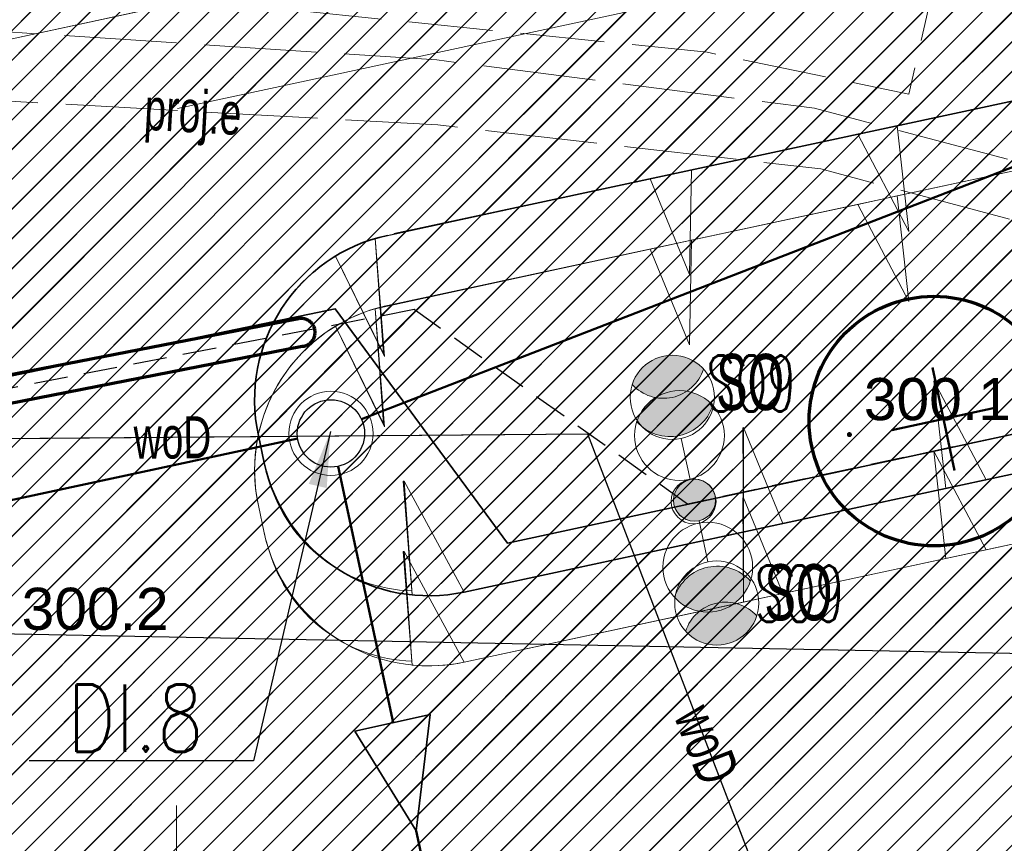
# Model space of a CAD drawing. Header units: metres. Extents: x 6567444 to 13135881, y 5574237 to 11149086.
# Tile 101 of 191: x 6567897 to 6567915, y 5574452 to 5574467. Entities that reach past the tile are written whole.
import ezdxf
from ezdxf.enums import TextEntityAlignment as Align

# ---------------------------------------------------------------- set-up
doc = ezdxf.new("R2010")
doc.units = ezdxf.units.M
for name, pattern in [('Krawędzie ukryte xs', [0.9, 0.6, -0.3]), ('Kropki i Kreski 2', [250, 150, -50, 0, -50]), ('Kropki przerywana 1', [250, 150, -100]), ('L_0_06', [2, 1.5, -0.5]), ('L_2_50', [2.5, 2, -0.5])]:
    doc.linetypes.add(name, pattern=pattern)
for name, color, linetype in [('01FORMA - PZT - Inne obiekty', 7, 'Continuous'), ('FORMA - Arch 01 - 820-G Rysunki Obrazki', 7, 'Continuous'), ('FORMA - Arch 01 - PZT 1 Strefy', 7, 'Continuous'), ('FORMA - Arch 01 - PZT-3 Zagospodarowanie', 7, 'Continuous'), ('FORMA - Arch 01 - PZT-4 Zieleń', 7, 'Continuous'), ('FORMA - Arch 01 - PZT-6 Uzbrojenie - Oświeltlenia', 7, 'Continuous'), ('OTRN_O', 7, 'Continuous'), ('SEL_atrybut_bloku1', 7, 'Continuous'), ('SEL_atrybut_bloku2', 9, 'Continuous')]:
    doc.layers.add(name, color=color, linetype=linetype)
for name, color, linetype, lineweight in [('_TT_KAN_D', 96, 'Continuous', 50), ('_TT_KAN_D_Opis_PKT_I', 7, 'Continuous', 30), ('GES_PrzewodElektroenergetyczny_Projektowany', 7, 'Continuous', 18), ('GES_PrzewodWodociagowy', 5, 'Continuous', 18), ('OT_Komunikacja', 7, 'Continuous', 18), ('OTRN', 7, 'Continuous', 13), ('PARSI', 7, 'Continuous', 20), ('SEL_sieci_kable_nN_oswietlenie', 7, 'SEL_eNN', 35), ('SEL_sieci_oswietlenie_oprawy', 152, 'Continuous', 20)]:
    doc.layers.add(name, color=color, linetype=linetype, lineweight=lineweight)
doc.styles.add('ARIAL', font='arial.ttf')
doc.styles.add('BDOT', font='arial.ttf', dxfattribs={"width": 0.9})
doc.styles.add('ROMANS', font='romans.shx', dxfattribs={"width": 0.9})
doc.styles.get("Standard").update_dxf_attribs({"font": 'arial.ttf'})
doc.styles.add('STYL_AUTOMATYCZNY_12', font='arial.ttf', dxfattribs={"width": 0.6})
doc.linetypes.add('SEL_eNN', pattern='A,5,["eNN",ARIAL,S=1,R=0,X=1.45,Y=0.25],5', length=10)
doc.linetypes.add('X 1_2', pattern='A,0,[8,PR1183 ChorzĂłw MetalowcĂłw V091.Shx,S=0.039206,R=0,X=0,Y=0],-4.94,0', length=4.94)
doc.dimstyles.new('ISO-25', dxfattribs={"dimtxt": 2.5, "dimasz": 2.5, "dimexe": 1.25, "dimexo": 0.625, "dimtad": 1, "dimtxsty": 'Standard', "dimcen": 2.5, "dimadec": 0, "dimazin": 0, "dimtfac": 1, "dimtmove": 0, "dimatfit": 3, "dimfxl": 1, "dimarcsym": 0})
pattern_1 = [(45, (0, 0), (-0.265165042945, 0.265165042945), [])]

# ---------------------------------------------------------------- blocks, each defined once
blk = doc.blocks.new('OTRN')
at = {"layer": 'OTRN', "color": 0, "const_width": 0.09}
blk.add_lwpolyline([(-0.045, 0, 1), (0.045, 0, 1)], format="xyb", close=True, dxfattribs=at)
at = {"layer": 'OTRN_O', "color": 0, "style": 'BDOT'}
blk.add_attdef('RZEDNA', (0.514, 0.515), '', height=1.5, dxfattribs=at)
blk = doc.blocks.new('mzsk')
at = {"layer": 'PARSI', "color": 0}
for p, q in [((0, -5), (0, 5)), ((5, 0), (-5, 0))]:
    blk.add_line(p, q, dxfattribs=at)
blk = doc.blocks.new('_MDCP')
at = {"layer": 'GES_PrzewodElektroenergetyczny_Projektowany', "color": 1, "linetype": 'L_2_50', "lineweight": 18, "flags": 128}
for points in [[(6567968.757, 5574418.447), (6567965.79, 5574417.788), (6567964.269, 5574419.682), (6567962.444, 5574428.423), (6567960.927, 5574438.382), (6567955.785, 5574440.828), (6567943.735, 5574448.879), (6567937.061, 5574453.287), (6567929.241, 5574458.206), (6567924.301, 5574460.739), (6567918.598, 5574463.02), (6567911.377, 5574464.921), (6567904.643, 5574465.783), (6567895.738, 5574466.364), (6567887.791, 5574468.949), (6567886.282, 5574470.192), (6567885.356, 5574472.785), (6567880.925, 5574493.141), (6567879.016, 5574496.438), (6567878.444, 5574499.11), (6567874.34, 5574499.268), (6567872.908, 5574505.876), (6567870.567, 5574509.67), (6567868.305, 5574511.329), (6567862.172, 5574511.906), (6567852.994, 5574510.772), (6567850.203, 5574522.019), (6567848.1, 5574529.505), (6567843.148, 5574549.062), (6567840.304, 5574561.676)], [(6567969.013, 5574417.508), (6567965.67, 5574416.775), (6567965.136, 5574416.988), (6567963.338, 5574419.374), (6567961.4, 5574428.408), (6567959.839, 5574437.722), (6567955.495, 5574439.686), (6567949.589, 5574443.706), (6567943.221, 5574448.01), (6567937.351, 5574451.781), (6567931.445, 5574455.553), (6567928.35, 5574457.367), (6567924.259, 5574459.573), (6567918.175, 5574462.063), (6567911.487, 5574463.842), (6567904.656, 5574464.624), (6567895.691, 5574465.123), (6567890.711, 5574466.83), (6567887.509, 5574467.826), (6567885.41, 5574469.356), (6567884.058, 5574472.665), (6567883.631, 5574475.084), (6567882.172, 5574482.199), (6567880.002, 5574492.125), (6567879.789, 5574492.837), (6567878.117, 5574495.647), (6567877.606, 5574498.034), (6567873.799, 5574498.12), (6567873.492, 5574498.529), (6567871.962, 5574505.181), (6567869.85, 5574508.829), (6567867.823, 5574510.339), (6567862.143, 5574510.874), (6567852.516, 5574509.777), (6567850.708, 5574516.687), (6567849.134, 5574522.547)]]:
    blk.add_lwpolyline(points, dxfattribs=at)
at = {"layer": 'GES_PrzewodWodociagowy', "color": 5, "linetype": 'Continuous', "lineweight": 18, "flags": 128}
for points in [[(6567907.332, 5574459.117), (6567892.522, 5574458.995)], [(6567911.585, 5574448.06), (6567907.332, 5574459.117)]]:
    blk.add_lwpolyline(points, dxfattribs=at)
at = {"layer": 'GES_PrzewodWodociagowy', "color": 5, "linetype": 'Continuous', "lineweight": 18}
blk.add_lwpolyline([(6567818.054, 5574440.375), (6567892.06, 5574455.65), (6567958.853, 5574454.349)], dxfattribs=at)
at = {"layer": 'OT_Komunikacja', "color": 7, "linetype": 'L_0_06', "lineweight": 18, "flags": 128}
blk.add_lwpolyline([(6567882.96, 5574514.19), (6567888.44, 5574477.38), (6567889.21, 5574475.79), (6567889.95, 5574474.97), (6567890.49, 5574474.7), (6567893.61, 5574473.71), (6567902.37, 5574471.63), (6567913.26, 5574468.91), (6567913.873, 5574468.734), (6567913.06, 5574465.175), (6567909.46, 5574465.92), (6567901.4, 5574466.74), (6567896.97, 5574466.97), (6567892.9, 5574468.19), (6567889.15, 5574469.24), (6567888, 5574469.69), (6567887.04, 5574470.68), (6567886.14, 5574472.85), (6567879.8, 5574500.83), (6567875.93, 5574514.86), (6567873.96, 5574525.12), (6567870.68, 5574544.68), (6567869.69, 5574556.86), (6567875.1, 5574558.32), (6567875.46, 5574553.45), (6567875.76, 5574549.86), (6567876.26, 5574547.82), (6567876.97, 5574544.24), (6567879.87, 5574529.68)], close=True, dxfattribs=at)
at = {"layer": 'OTRN', "color": 14, "xscale": 0.5, "yscale": 0.5, "zscale": 0.5}
for p, values in [((6567911.998, 5574459.107, 300.122), {'RZEDNA': '300.1'}), ((6567896.979, 5574455.37, 300.155), {'RZEDNA': '300.2'})]:
    blk.add_blockref('OTRN', p, dxfattribs=at).add_auto_attribs(values)
at = {"layer": 'PARSI', "xscale": 0.5, "yscale": 0.5, "zscale": 0.5, "rotation": 1.16962990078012e-09}
blk.add_blockref('mzsk', (6567900, 5574450), dxfattribs=at)
at = {"layer": 'GES_PrzewodElektroenergetyczny_Projektowany', "color": 1, "lineweight": 15, "width": 0.66}
blk.add_text('proj.e', height=0.75, rotation=-3.2, dxfattribs=at).set_placement((6567900.294, 5574464.867), align=Align.MIDDLE_CENTER)
at = {"layer": 'GES_PrzewodWodociagowy', "color": 5, "lineweight": 15, "width": 0.66}
for rotation, p in [(-359.5, (6567899.927, 5574459.056)), (-69, (6567909.458, 5574453.588))]:
    blk.add_text('woD', height=0.75, rotation=rotation, dxfattribs=at).set_placement(p, align=Align.MIDDLE_CENTER)
blk = doc.blocks.new('PR1183 Chorzów Metalowców V09_TT')
at = {"layer": 'FORMA - Arch 01 - PZT 1 Strefy', "linetype": 'Continuous', "lineweight": 0, "true_color": 0x577933}
h = blk.add_hatch(dxfattribs=at)
h.set_pattern_fill('ANSI31', color=77, scale=3, style=0)
h.set_pattern_definition(pattern_1)
h.paths.add_polyline_path([(6567829, 5574517.24), (6567842.398, 5574471.118), (6567844.165, 5574471.632), (6567846.931, 5574462.111), (6567846.967, 5574484.472), (6567835.736, 5574536.73), (6567846.642, 5574539.074), (6567844.864, 5574547.35), (6567918.571, 5574563.191), (6567935.605, 5574483.933), (6567930.975, 5574476.768), (6567931.227, 5574475.595), (6567933.57, 5574476.098, 0.216609), (6567938.884, 5574480.085), (6567921.55, 5574567.86), (6567849.267, 5574550.953), (6567830.11, 5574546.47)])
at = {"layer": 'FORMA - Arch 01 - PZT 1 Strefy', "linetype": 'Continuous', "lineweight": 0, "true_color": 0x69697f}
h = blk.add_hatch(dxfattribs=at)
h.set_pattern_fill('ANSI31', color=8, scale=3, style=0)
h.set_pattern_definition(pattern_1)
h.paths.add_polyline_path([(6567875.437, 5574515.718), (6567883.567, 5574477.893), (6567884.58, 5574473.187), (6567886.578, 5574463.891), (6567886.587, 5574463.893), (6567900.21, 5574466.838, -0.318533), (6567899.358, 5574467.62), (6567899.085, 5574468.891, -0.414214), (6567899.852, 5574470.079), (6567930.975, 5574476.768), (6567935.605, 5574483.933), (6567924.844, 5574534.007), (6567916.781, 5574532.275), (6567916.886, 5574531.786, -0.414214), (6567911.513, 5574523.471)])
h.paths.add_polyline_path([(6567890.289, 5574475.183), (6567882.84, 5574509.83, -0.414214), (6567884.459, 5574511.827), (6567891.303, 5574513.297, -0.414214), (6567892.488, 5574512.529), (6567900.066, 5574477.285, -0.457655), (6567898.958, 5574476.024), (6567891.477, 5574474.416, -0.372067)], flags=0)
h.paths.add_polyline_path([(6567906.631, 5574477.673, -0.414214), (6567905.44, 5574478.44), (6567897.865, 5574513.685, -0.414214), (6567898.635, 5574514.873), (6567906.457, 5574516.554, -0.414214), (6567907.645, 5574515.787), (6567915.217, 5574480.541, -0.414214), (6567914.452, 5574479.354)], flags=0)
h.paths.add_polyline_path([(6567913.019, 5574516.942, -0.414214), (6567913.789, 5574518.13), (6567914.948, 5574518.379, -0.227837), (6567920.849, 5574516.958), (6567922.941, 5574515.251, -0.170304), (6567923.975, 5574513.557), (6567929.342, 5574488.599, -0.198912), (6567929.204, 5574487.846), (6567926.784, 5574484.101, -0.198912), (6567922.376, 5574481.057), (6567921.785, 5574480.93, -0.414214), (6567920.597, 5574481.697)], flags=0)
h = blk.add_hatch(dxfattribs=at)
h.set_pattern_fill('ANSI31', color=8, scale=3, style=0)
h.set_pattern_definition(pattern_1)
h.paths.add_polyline_path([(6567868.664, 5574447.184), (6567873.254, 5574448.171), (6567873.813, 5574447.81), (6567888.539, 5574450.975, -0.233884), (6567889.399, 5574450.758, -0.164402), (6567889.726, 5574450.208), (6567892.634, 5574436.678), (6567887.555, 5574435.586), (6567887.676, 5574435.026), (6567887.676, 5574435.025, -0.414102), (6567887.215, 5574434.313), (6567887.039, 5574434.275), (6567887.371, 5574432.73), (6567888.657, 5574433.007), (6567888.619, 5574433.183, -0.414214), (6567889.08, 5574433.895), (6567893.049, 5574434.749), (6567893.322, 5574433.479), (6567898.21, 5574434.53), (6567906.331, 5574396.74), (6567909.836, 5574380.434), (6567926.815, 5574389.768), (6567940.833, 5574410.263, 0.198373), (6567942.208, 5574417.794), (6567932.917, 5574461.025), (6567905.128, 5574455.052, -0.414214), (6567901.564, 5574457.355), (6567901.459, 5574457.843, -0.414214), (6567903.762, 5574461.407), (6567939.749, 5574469.141, -0.063253), (6567941.005, 5574469.249), (6567939.792, 5574475.428, -0.052799), (6567938.687, 5574475.025), (6567900.546, 5574466.853, -0.086628), (6567900.202, 5574466.839), (6567886.587, 5574463.893), (6567887.53, 5574459.452), (6567888.307, 5574455.835), (6567882.192, 5574454.521), (6567875.153, 5574453.008), (6567867.754, 5574451.418)])
h.paths.add_polyline_path([(6567903.07, 5574442.847), (6567912.847, 5574444.948), (6567923.521, 5574395.283), (6567913.745, 5574393.181)], flags=0)
h.paths.add_polyline_path([(6567925.121, 5574405.928, -0.004779), (6567925.109, 5574405.984), (6567925.133, 5574405.989)], flags=0)
h.paths.add_polyline_path([(6567932.495, 5574408.258), (6567927.607, 5574407.207), (6567918.151, 5574451.203), (6567927.928, 5574453.304), (6567936.333, 5574414.197), (6567931.445, 5574413.146)], flags=0)
at = {"layer": 'FORMA - Arch 01 - PZT 1 Strefy', "linetype": 'Continuous', "lineweight": 0, "true_color": 0x786554}
h = blk.add_hatch(dxfattribs=at)
h.set_pattern_fill('ANSI31', color=37, scale=3, style=0)
h.set_pattern_definition(pattern_1)
h.paths.add_polyline_path([(6567901.587, 5574459.537, 0.144467), (6567901.459, 5574457.843), (6567901.564, 5574457.355, 0.027501), (6567901.651, 5574457.036, 0.323943), (6567904.198, 5574455.071), (6567904.06, 5574457.026), (6567905.128, 5574455.052), (6567910.112, 5574456.123), (6567910.109, 5574457.981), (6567910.813, 5574456.274), (6567913.717, 5574456.898), (6567913.505, 5574458.814), (6567914.434, 5574457.052), (6567918.2, 5574457.862), (6567918.267, 5574459.691), (6567918.947, 5574458.022), (6567921.583, 5574458.589), (6567921.363, 5574460.746), (6567922.507, 5574458.787), (6567925.354, 5574459.399), (6567925.143, 5574461.564), (6567926.077, 5574459.554), (6567928.186, 5574460.008), (6567928.156, 5574461.887), (6567929.676, 5574460.328), (6567930.326, 5574460.468), (6567931.067, 5574462.958), (6567932.052, 5574460.839), (6567932.917, 5574461.025), (6567933.247, 5574459.749), (6567934.9, 5574463.085), (6567939.696, 5574458.048), (6567940.647, 5574454.96), (6567943.72, 5574455.487), (6567941.43, 5574467.094, 0.149826), (6567935.507, 5574468.23), (6567927.118, 5574466.427), (6567924.105, 5574465.779), (6567924.158, 5574464.04), (6567923.418, 5574465.631), (6567920.732, 5574465.054), (6567920.944, 5574463.153), (6567920.175, 5574464.934), (6567917.375, 5574464.333), (6567917.315, 5574462.424), (6567916.604, 5574464.167), (6567912.849, 5574463.36), (6567913.058, 5574461.476), (6567912.148, 5574463.209), (6567909.184, 5574462.572), (6567909.147, 5574460.709), (6567908.445, 5574462.413), (6567903.541, 5574461.35), (6567903.687, 5574459.296), (6567902.835, 5574461.038, 0.16724)])
at = {"layer": 'FORMA - Arch 01 - PZT 1 Strefy', "linetype": 'Continuous', "lineweight": 0, "true_color": 0x577933}
h = blk.add_hatch(dxfattribs=at)
h.set_pattern_fill('ANSI31', color=77, scale=3, style=0)
h.set_pattern_definition(pattern_1)
h.paths.add_polyline_path([(6567912.849, 5574463.36), (6567912.148, 5574463.209), (6567913.058, 5574461.476)])
h = blk.add_hatch(dxfattribs=at)
h.set_pattern_fill('ANSI31', color=77, scale=3, style=0)
h.set_pattern_definition(pattern_1)
h.paths.add_polyline_path([(6567909.184, 5574462.572), (6567908.445, 5574462.413), (6567909.147, 5574460.709)])
h = blk.add_hatch(dxfattribs=at)
h.set_pattern_fill('ANSI31', color=77, scale=3, style=0)
h.set_pattern_definition(pattern_1)
h.paths.add_polyline_path([(6567903.762, 5574461.407, 0.083714), (6567902.835, 5574461.038), (6567903.71, 5574459.247), (6567903.541, 5574461.35), (6567908.445, 5574462.413)])
h = blk.add_hatch(dxfattribs=at)
h.set_pattern_fill('ANSI31', color=77, scale=3, style=0)
h.set_pattern_definition(pattern_1)
h.paths.add_polyline_path([(6567913.717, 5574456.898), (6567914.434, 5574457.052), (6567913.505, 5574458.814)])
h = blk.add_hatch(dxfattribs=at)
h.set_pattern_fill('ANSI31', color=77, scale=3, style=0)
h.set_pattern_definition(pattern_1)
h.paths.add_polyline_path([(6567874.014, 5574368.787), (6567903.73, 5574375.51), (6567926.87, 5574388.23), (6567941.769, 5574410.008), (6567945.87, 5574425.68), (6567946.274, 5574437.791), (6567944.961, 5574438.318), (6567943.09, 5574447.025), (6567939.696, 5574458.048), (6567938.856, 5574457.187), (6567945.454, 5574426.488), (6567940.566, 5574425.437), (6567942.208, 5574417.794, -0.198349), (6567940.833, 5574410.263), (6567926.815, 5574389.768), (6567903.433, 5574376.914), (6567873.643, 5574370.512)])
h = blk.add_hatch(dxfattribs=at)
h.set_pattern_fill('ANSI31', color=77, scale=3, style=0)
h.set_pattern_definition(pattern_1)
h.paths.add_polyline_path([(6567910.112, 5574456.123), (6567910.813, 5574456.274), (6567910.109, 5574457.981), (6567910.098, 5574457.978)])
h = blk.add_hatch(dxfattribs=at)
h.set_pattern_fill('ANSI31', color=77, scale=3, style=0)
h.set_pattern_definition(pattern_1)
h.paths.add_polyline_path([(6567904.06, 5574457.026), (6567904.04, 5574457.026), (6567904.203, 5574454.999, 0.077666), (6567905.128, 5574455.052)])
at = {"layer": 'FORMA - Arch 01 - PZT 1 Strefy', "linetype": 'Continuous', "lineweight": 0, "true_color": 0x606060}
h = blk.add_hatch(dxfattribs=at)
h.set_pattern_fill('ANSI31', color=251, scale=3, style=0)
h.set_pattern_definition(pattern_1)
h.paths.add_polyline_path([(6567871.897, 5574368.332), (6567874.014, 5574368.787), (6567873.643, 5574370.512), (6567903.422, 5574376.912), (6567909.835, 5574380.437), (6567906.331, 5574396.74), (6567901.444, 5574395.69), (6567900.638, 5574399.438, 0.414214), (6567899.925, 5574399.899), (6567899.749, 5574399.861), (6567903.66, 5574381.663), (6567879.003, 5574376.364), (6567879.525, 5574373.939), (6567879.51, 5574373.936), (6567873.199, 5574372.58), (6567872.678, 5574375.004), (6567872.546, 5574374.976), (6567856.579, 5574449.269), (6567867.702, 5574451.66), (6567867.644, 5574451.942), (6567854.542, 5574449.228), (6567857.367, 5574436.081), (6567857.331, 5574436.103), (6567866.955, 5574391.323), (6567867.301, 5574389.716), (6567869.023, 5574381.702), (6567871.013, 5574372.442), (6567871.082, 5574372.125), (6567871.526, 5574370.057)])
at = {"layer": 'FORMA - Arch 01 - PZT-6 Uzbrojenie - Oświeltlenia', "linetype": 'Continuous', "lineweight": 13}
for points in [[(6567909.561, 5574458.377, 0.57735), (6567908.206, 5574458.086, 0.57735)], [(6567908.879, 5574454.957, 0.57735), (6567910.233, 5574455.248, 0.57735)]]:
    blk.add_hatch(color=7, dxfattribs=at).paths.add_polyline_path(points)
at = {"layer": '01FORMA - PZT - Inne obiekty', "color": 5, "linetype": 'X 1_2', "lineweight": 25}
for p, q in [((6567907.332, 5574457.867), (6567892.522, 5574457.745)), ((6567911.585, 5574446.81), (6567907.332, 5574457.867)), ((6567943.851, 5574453.391), (6567892.06, 5574454.4))]:
    blk.add_line(p, q, dxfattribs=at)
at = {"layer": 'FORMA - Arch 01 - 820-G Rysunki Obrazki', "color": 1, "linetype": 'Krawędzie ukryte xs', "lineweight": 25}
blk.add_lwpolyline([(6567928.806, 5574460.848), (6567909.11, 5574456.619), (6567904.237, 5574460.084), (6567886.944, 5574456.724)], dxfattribs=at)
at = {"layer": 'FORMA - Arch 01 - 820-G Rysunki Obrazki', "color": 174, "linetype": 'Kropki przerywana 1', "lineweight": 70, "true_color": 0x0000a0}
blk.add_lwpolyline([(6567902.146, 5574459.913), (6567887.914, 5574457.147, 0.973185), (6567888.007, 5574456.665), (6567902.24, 5574459.43, 1.132688)], format="xyb", close=True, dxfattribs=at)
at = {"layer": 'FORMA - Arch 01 - PZT 1 Strefy', "color": 254, "linetype": 'Continuous', "lineweight": 13, "true_color": 0xd2d2ff}
for p, q in [((6567903.762, 5574461.407), (6567939.749, 5574469.141)), ((6567932.917, 5574461.025), (6567905.128, 5574455.052)), ((6567901.564, 5574457.355), (6567901.459, 5574457.843))]:
    blk.add_line(p, q, dxfattribs=at)
at = {"layer": 'FORMA - Arch 01 - PZT 1 Strefy', "color": 31, "linetype": 'Continuous', "lineweight": 0, "true_color": 0xf1cba9}
for p, q in [((6567916.604, 5574464.167), (6567912.849, 5574463.36)), ((6567912.148, 5574463.209), (6567909.184, 5574462.572)), ((6567913.058, 5574461.476), (6567912.148, 5574463.209)), ((6567912.849, 5574463.36), (6567913.058, 5574461.476)), ((6567909.184, 5574462.572), (6567909.147, 5574460.709)), ((6567908.445, 5574462.413), (6567903.541, 5574461.35)), ((6567909.147, 5574460.709), (6567908.445, 5574462.413)), ((6567903.541, 5574461.35), (6567903.687, 5574459.296)), ((6567903.687, 5574459.296), (6567902.835, 5574461.038)), ((6567913.717, 5574456.898), (6567913.505, 5574458.814)), ((6567913.505, 5574458.814), (6567914.434, 5574457.052)), ((6567910.112, 5574456.123), (6567910.109, 5574457.981)), ((6567910.109, 5574457.981), (6567910.813, 5574456.274)), ((6567901.459, 5574457.843), (6567901.564, 5574457.355)), ((6567914.434, 5574457.052), (6567918.2, 5574457.862)), ((6567904.198, 5574455.071), (6567904.06, 5574457.026)), ((6567904.06, 5574457.026), (6567905.128, 5574455.052)), ((6567910.813, 5574456.274), (6567913.717, 5574456.898)), ((6567905.128, 5574455.052), (6567910.112, 5574456.123))]:
    blk.add_line(p, q, dxfattribs=at)
at = {"layer": 'FORMA - Arch 01 - PZT 1 Strefy', "color": 71, "linetype": 'Continuous', "lineweight": 13, "true_color": 0xaff266}
for p, q in [((6567912.849, 5574463.36), (6567912.148, 5574463.209)), ((6567912.148, 5574463.209), (6567913.058, 5574461.476)), ((6567913.058, 5574461.476), (6567912.849, 5574463.36)), ((6567909.184, 5574462.572), (6567908.445, 5574462.413)), ((6567909.147, 5574460.709), (6567909.184, 5574462.572)), ((6567903.541, 5574461.35), (6567908.445, 5574462.413)), ((6567908.445, 5574462.413), (6567903.762, 5574461.407)), ((6567908.445, 5574462.413), (6567909.147, 5574460.709)), ((6567903.71, 5574459.247), (6567903.541, 5574461.35)), ((6567902.835, 5574461.038), (6567903.71, 5574459.247)), ((6567914.434, 5574457.052), (6567913.505, 5574458.814)), ((6567913.505, 5574458.814), (6567913.717, 5574456.898)), ((6567910.109, 5574457.981), (6567910.098, 5574457.978)), ((6567910.098, 5574457.978), (6567910.112, 5574456.123)), ((6567910.813, 5574456.274), (6567910.109, 5574457.981)), ((6567913.717, 5574456.898), (6567914.434, 5574457.052)), ((6567904.06, 5574457.026), (6567904.04, 5574457.026)), ((6567904.04, 5574457.026), (6567904.203, 5574454.999)), ((6567905.128, 5574455.052), (6567904.06, 5574457.026)), ((6567910.112, 5574456.123), (6567910.813, 5574456.274))]:
    blk.add_line(p, q, dxfattribs=at)
at = {"layer": 'FORMA - Arch 01 - PZT 1 Strefy', "color": 254, "linetype": 'Continuous', "lineweight": 13, "true_color": 0xd2d2ff}
for centre, start, end in [((6567904.392, 5574458.474), 102.1296, 192.1296), ((6567904.497, 5574457.985), 192.1296, 282.1296)]:
    blk.add_arc(centre, 3, start, end, dxfattribs=at)
at = {"layer": 'FORMA - Arch 01 - PZT 1 Strefy', "color": 71, "linetype": 'Continuous', "lineweight": 13, "true_color": 0xaff266}
for centre, start, end in [((6567904.392, 5574458.474), 102.1296, 121.2707), ((6567904.497, 5574457.985), 264.3654, 282.1296)]:
    blk.add_arc(centre, 3, start, end, dxfattribs=at)
at = {"layer": 'FORMA - Arch 01 - PZT 1 Strefy', "color": 31, "linetype": 'Continuous', "lineweight": 0, "true_color": 0xf1cba9}
for centre, radius, start, end in [((6567904.392, 5574458.474), 3, 121.2707, 159.2478), ((6567904.392, 5574458.474), 3, 159.2478, 192.1296), ((6567904.497, 5574457.985), 3, 192.1296, 198.4308), ((6567904.282, 5574457.813), 2.743, 196.4421, 268.2396)]:
    blk.add_arc(centre, radius, start, end, dxfattribs=at)
at = {"layer": 'FORMA - Arch 01 - PZT-3 Zagospodarowanie', "color": 7, "linetype": 'Kropki i Kreski 2', "lineweight": 18}
blk.add_line((6567900.014, 5574463.67), (6567940.392, 5574472.348), dxfattribs=at)
at = {"layer": 'FORMA - Arch 01 - PZT-3 Zagospodarowanie', "color": 7, "linetype": 'Continuous', "lineweight": 35}
for p, q in [((6567903.877, 5574461.432), (6567934.633, 5574468.042)), ((6567932.917, 5574461.025), (6567905.128, 5574455.052)), ((6567901.459, 5574457.843), (6567901.564, 5574457.355))]:
    blk.add_line(p, q, dxfattribs=at)
at = {"layer": 'FORMA - Arch 01 - PZT-3 Zagospodarowanie', "color": 7, "linetype": 'Continuous', "lineweight": 18}
for p, q in [((6567912.148, 5574463.209), (6567913.058, 5574461.476)), ((6567912.849, 5574463.36), (6567913.058, 5574461.476)), ((6567909.147, 5574460.709), (6567909.184, 5574462.572)), ((6567908.445, 5574462.413), (6567909.147, 5574460.709)), ((6567903.541, 5574461.35), (6567903.687, 5574459.296)), ((6567902.835, 5574461.038), (6567903.687, 5574459.296)), ((6567914.434, 5574457.052), (6567913.505, 5574458.814)), ((6567913.505, 5574458.814), (6567913.717, 5574456.898)), ((6567910.813, 5574456.274), (6567910.109, 5574457.981)), ((6567910.109, 5574457.981), (6567910.112, 5574456.123)), ((6567918.2, 5574457.862), (6567914.434, 5574457.052)), ((6567904.203, 5574454.999), (6567904.06, 5574457.026)), ((6567904.06, 5574457.026), (6567905.094, 5574455.114)), ((6567913.717, 5574456.898), (6567910.813, 5574456.274)), ((6567908.157, 5574455.703), (6567905.128, 5574455.052))]:
    blk.add_line(p, q, dxfattribs=at)
at = {"layer": 'FORMA - Arch 01 - PZT-3 Zagospodarowanie', "color": 7, "linetype": 'Continuous', "lineweight": 35}
for centre, start, end in [((6567904.392, 5574458.474), 102.1296, 192.1296), ((6567904.497, 5574457.985), 192.1296, 282.1296)]:
    blk.add_arc(centre, 3, start, end, dxfattribs=at)
at = {"layer": 'FORMA - Arch 01 - PZT-4 Zieleń', "color": 7, "linetype": 'Continuous', "lineweight": 50}
for p, q in [((6567913.872, 5574457.217), (6567913.478, 5574459.052)), ((6567912.757, 5574457.937), (6567914.593, 5574458.331))]:
    blk.add_line(p, q, dxfattribs=at)
at = {"layer": 'FORMA - Arch 01 - PZT-4 Zieleń', "color": 7, "linetype": 'Continuous', "lineweight": 70}
blk.add_circle((6567913.504, 5574458.098), 2.224, dxfattribs=at)
at = {"layer": 'FORMA - Arch 01 - PZT-6 Uzbrojenie - Oświeltlenia', "color": 7, "linetype": 'Continuous', "lineweight": 13}
for centre, radius in [((6567908.968, 5574457.84), 0.8), ((6567909.22, 5574456.667), 0.4), ((6567909.22, 5574456.667), 0.4), ((6567909.472, 5574455.494), 0.8)]:
    blk.add_circle(centre, radius, dxfattribs=at)
for centre, start, end in [((6567908.8, 5574458.622), 222.1296, 342.1296), ((6567909.64, 5574454.711), 42.1296, 162.1296)]:
    blk.add_arc(centre, 0.8, start, end, dxfattribs=at)
at = {"layer": 'FORMA - Arch 01 - 820-G Rysunki Obrazki', "color": 7, "linetype": 'Continuous', "lineweight": 13, "char_height": 1, "attachment_point": 7, "rotation": 0, "style": 'STYL_AUTOMATYCZNY_12'}
for insert in [(6567909.623, 5574458.28), (6567910.484, 5574454.533)]:
    blk.add_mtext('\\A1;{\\pql;\\fArial|b0|i0|c238|p0;\\W0.600000;SO}', dxfattribs=dict(at, insert=insert))
blk = doc.blocks.new('GE.I.6640.1.468.2024_MDCP_dodatkowe pomiary_12.03.2026')
at = {"layer": 'GES_PrzewodElektroenergetyczny_Projektowany', "color": 1, "linetype": 'L_2_50', "lineweight": 18, "flags": 128}
for points in [[(6567968.757, 5574418.447), (6567965.79, 5574417.788), (6567964.269, 5574419.682), (6567962.444, 5574428.423), (6567960.927, 5574438.382), (6567955.785, 5574440.828), (6567943.735, 5574448.879), (6567937.061, 5574453.287), (6567929.241, 5574458.206), (6567924.301, 5574460.739), (6567918.598, 5574463.02), (6567911.377, 5574464.921), (6567904.643, 5574465.783), (6567895.738, 5574466.364), (6567887.791, 5574468.949), (6567886.282, 5574470.192), (6567885.356, 5574472.785), (6567880.925, 5574493.141), (6567879.016, 5574496.438), (6567878.444, 5574499.11), (6567874.34, 5574499.268), (6567872.908, 5574505.876), (6567870.567, 5574509.67), (6567868.305, 5574511.329), (6567862.172, 5574511.906), (6567852.994, 5574510.772), (6567850.203, 5574522.019), (6567848.1, 5574529.505), (6567843.148, 5574549.062), (6567840.304, 5574561.676)], [(6567969.013, 5574417.508), (6567965.67, 5574416.775), (6567965.136, 5574416.988), (6567963.338, 5574419.374), (6567961.4, 5574428.408), (6567959.839, 5574437.722), (6567955.495, 5574439.686), (6567949.589, 5574443.706), (6567943.221, 5574448.01), (6567937.351, 5574451.781), (6567931.445, 5574455.553), (6567928.35, 5574457.367), (6567924.259, 5574459.573), (6567918.175, 5574462.063), (6567911.487, 5574463.842), (6567904.656, 5574464.624), (6567895.691, 5574465.123), (6567890.711, 5574466.83), (6567887.509, 5574467.826), (6567885.41, 5574469.356), (6567884.058, 5574472.665), (6567883.631, 5574475.084), (6567882.172, 5574482.199), (6567880.002, 5574492.125), (6567879.789, 5574492.837), (6567878.117, 5574495.647), (6567877.606, 5574498.034), (6567873.799, 5574498.12), (6567873.492, 5574498.529), (6567871.962, 5574505.181), (6567869.85, 5574508.829), (6567867.823, 5574510.339), (6567862.143, 5574510.874), (6567852.516, 5574509.777), (6567850.708, 5574516.687), (6567849.134, 5574522.547)]]:
    blk.add_lwpolyline(points, dxfattribs=at)
at = {"layer": 'GES_PrzewodWodociagowy', "color": 5, "linetype": 'Continuous', "lineweight": 18, "flags": 128}
for points in [[(6567907.332, 5574459.117), (6567892.522, 5574458.995)], [(6567911.585, 5574448.06), (6567907.332, 5574459.117)]]:
    blk.add_lwpolyline(points, dxfattribs=at)
at = {"layer": 'GES_PrzewodWodociagowy', "color": 5, "linetype": 'Continuous', "lineweight": 18}
blk.add_lwpolyline([(6567818.054, 5574440.375), (6567892.06, 5574455.65), (6567958.853, 5574454.349)], dxfattribs=at)
at = {"layer": 'OT_Komunikacja', "color": 7, "linetype": 'L_0_06', "lineweight": 18, "flags": 128}
blk.add_lwpolyline([(6567882.96, 5574514.19), (6567888.44, 5574477.38), (6567889.21, 5574475.79), (6567889.95, 5574474.97), (6567890.49, 5574474.7), (6567893.61, 5574473.71), (6567902.37, 5574471.63), (6567913.26, 5574468.91), (6567913.873, 5574468.734), (6567913.06, 5574465.175), (6567909.46, 5574465.92), (6567901.4, 5574466.74), (6567896.97, 5574466.97), (6567892.9, 5574468.19), (6567889.15, 5574469.24), (6567888, 5574469.69), (6567887.04, 5574470.68), (6567886.14, 5574472.85), (6567879.8, 5574500.83), (6567875.93, 5574514.86), (6567873.96, 5574525.12), (6567870.68, 5574544.68), (6567869.69, 5574556.86), (6567875.1, 5574558.32), (6567875.46, 5574553.45), (6567875.76, 5574549.86), (6567876.26, 5574547.82), (6567876.97, 5574544.24), (6567879.87, 5574529.68)], close=True, dxfattribs=at)
at = {"layer": 'OTRN', "color": 14, "xscale": 0.5, "yscale": 0.5, "zscale": 0.5}
for p, values in [((6567911.998, 5574459.107, 300.122), {'RZEDNA': '300.1'}), ((6567896.979, 5574455.37, 300.155), {'RZEDNA': '300.2'})]:
    blk.add_blockref('OTRN', p, dxfattribs=at).add_auto_attribs(values)
at = {"layer": 'PARSI', "xscale": 0.5, "yscale": 0.5, "zscale": 0.5, "rotation": 1.16962990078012e-09}
blk.add_blockref('mzsk', (6567900, 5574450), dxfattribs=at)
at = {"layer": 'GES_PrzewodElektroenergetyczny_Projektowany', "color": 1, "lineweight": 15, "width": 0.66}
blk.add_text('proj.e', height=0.75, rotation=-3.2, dxfattribs=at).set_placement((6567900.294, 5574464.867), align=Align.MIDDLE_CENTER)
at = {"layer": 'GES_PrzewodWodociagowy', "color": 5, "lineweight": 15, "width": 0.66}
for rotation, p in [(-359.5, (6567899.927, 5574459.056)), (-69, (6567909.458, 5574453.588))]:
    blk.add_text('woD', height=0.75, rotation=rotation, dxfattribs=at).set_placement(p, align=Align.MIDDLE_CENTER)
blk = doc.blocks.new('oprawa zewnetrzna stojaca')
for points in [[(2.625, 0, 0.267949), (2.25, 0.65, 0.57735), (2.25, -0.65, 0.267949)], [(0.375, 0, 1), (-0.375, 0, 1)]]:
    blk.add_hatch(color=256).paths.add_polyline_path(points)
blk.add_line((1.125, 0), (0.375, 0))
for centre, radius in [((1.875, 0), 0.75), ((0, 0), 0.375)]:
    blk.add_circle(centre, radius)
blk.add_arc((2.625, 0), 0.75, 120, 240)
at = {"layer": 'SEL_atrybut_bloku1', "style": 'ROMANS', "width": 0.6, "flags": 8}
blk.add_attdef('TYP', text='', height=1, dxfattribs=at).set_placement((1.873, 0.9), align=Align.CENTER)
at = {"layer": 'SEL_atrybut_bloku2', "style": 'ROMANS', "width": 0.6, "flags": 8}
for tag, p in [('OPIS1', (1.873, -1.638)), ('OPIS2', (1.873, -2.499))]:
    blk.add_attdef(tag, text='', height=0.75, dxfattribs=at).set_placement(p, align=Align.CENTER)
blk = doc.blocks.new('PT-IE-001 PZT - instal. elektr XREFF')
at = {"layer": 'SEL_sieci_kable_nN_oswietlenie', "ltscale": 0.8}
blk.add_lwpolyline([(6567886.944, 5574458.058), (6567902.83, 5574461.346), (6567905.9, 5574457.175), (6567905.9, 5574457.175), (6567932.597, 5574462.925), (6567933.231, 5574462.358)], dxfattribs=at)
at = {"layer": 'SEL_sieci_oswietlenie_oprawy'}
ref = blk.add_blockref('oprawa zewnetrzna stojaca', (6567909.236, 5574457.938), dxfattribs=dict(at, rotation=102.2005331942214))
ref.add_attrib('TYP', 'SO9', dxfattribs={"layer": 'SEL_atrybut_bloku1', "height": 1, "style": 'ROMANS', "width": 0.6, "flags": 8}).set_placement((6567910.247, 5574459.519), align=Align.CENTER)
ref = blk.add_blockref('oprawa zewnetrzna stojaca', (6567909.237, 5574457.938), dxfattribs=dict(at, rotation=282.2005331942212))
ref.add_attrib('TYP', 'SO9', dxfattribs={"layer": 'SEL_atrybut_bloku1', "height": 1, "style": 'ROMANS', "width": 0.6, "flags": 8}).set_placement((6567911.108, 5574455.772), align=Align.CENTER)

msp = doc.modelspace()

# ---------------------------------------------------------------- block references
at = {"layer": 'Defpoints'}
msp.add_blockref('GE.I.6640.1.468.2024_MDCP_dodatkowe pomiary_12.03.2026', (0, 0), dxfattribs=at)

# ---------------------------------------------------------------- next in the draw order: block references
msp.add_blockref('PR1183 Chorzów Metalowców V09_TT', (0, 1.25))

# ---------------------------------------------------------------- next in the draw order: block references
msp.add_blockref('_MDCP', (0, 0))

# ---------------------------------------------------------------- next in the draw order: linework, layer by layer
at = {"layer": '_TT_KAN_D'}
msp.add_line((6567903.298, 5574459.379), (6567930.412, 5574469.875), dxfattribs=at)
for points in [[(6567870.038, 5574452.136), (6567902.16, 5574459.039)], [(6567902.879, 5574458.541), (6567903.861, 5574453.974)], [(6567904.275, 5574452.048), (6567906.78, 5574440.394)]]:
    msp.add_lwpolyline(points, dxfattribs=at)
at = {"layer": '_TT_KAN_D', "lineweight": 35}
msp.add_lwpolyline([(6567903.176, 5574453.822), (6567904.52, 5574454.12), (6567904.275, 5574452.048), (6567903.176, 5574453.822)], dxfattribs=at)
at = {"layer": '_TT_KAN_D', "lineweight": 13}
msp.add_circle((6567902.753, 5574459.128), 0.75, dxfattribs=at)
at = {"layer": '_TT_KAN_D', "lineweight": 30}
msp.add_circle((6567902.753, 5574459.128), 0.6, dxfattribs=at)

# ---------------------------------------------------------------- next in the draw order: texts
at = {"layer": '_TT_KAN_D_Opis_PKT_I', "insert": (6567900.478, 5574454.654), "char_height": 1.2, "attachment_point": 3, "style": 'ROMANS'}
msp.add_mtext('\\W0.8;DI.8', dxfattribs=at)

# ---------------------------------------------------------------- next in the draw order: leaders
at = {"layer": '_TT_KAN_D_Opis_PKT_I', "lineweight": 25, "annotation_type": 0, "has_hookline": 1, "hookline_direction": 1, "text_width": 2.377}
msp.add_leader([(6567902.745, 5574459.165), (6567901.374, 5574453.295), (6567900.374, 5574453.295)], dimstyle='ISO-25', override={"dimasz": 1, "dimgap": 0.625, "dimtad": 3}, dxfattribs=at)

# ---------------------------------------------------------------- next in the draw order: block references
msp.add_blockref('PT-IE-001 PZT - instal. elektr XREFF', (0, 0))

# ---------------------------------------------------------------- next in the draw order: hatches: boundary and pattern name
at = {"layer": 'FORMA - Arch 01 - PZT 1 Strefy', "linetype": 'Continuous', "lineweight": 0, "true_color": 0x577933}
h = msp.add_hatch(dxfattribs=at)
h.set_pattern_fill('ANSI31', color=77, scale=3, style=0)
h.set_pattern_definition(pattern_1)
h.paths.add_polyline_path([(6567829, 5574517.24), (6567842.398, 5574471.118), (6567844.165, 5574471.632), (6567846.931, 5574462.111), (6567846.967, 5574484.472), (6567835.736, 5574536.73), (6567846.642, 5574539.074), (6567844.864, 5574547.35), (6567918.571, 5574563.191), (6567935.605, 5574483.933), (6567930.975, 5574476.768), (6567931.227, 5574475.595), (6567933.57, 5574476.098, 0.216609), (6567938.884, 5574480.085), (6567921.55, 5574567.86), (6567849.267, 5574550.953), (6567830.11, 5574546.47)])
at = {"layer": 'FORMA - Arch 01 - PZT 1 Strefy', "linetype": 'Continuous', "lineweight": 0, "true_color": 0x69697f}
h = msp.add_hatch(dxfattribs=at)
h.set_pattern_fill('ANSI31', color=8, scale=3, style=0)
h.set_pattern_definition(pattern_1)
h.paths.add_polyline_path([(6567875.437, 5574515.718), (6567883.567, 5574477.893), (6567884.58, 5574473.187), (6567886.578, 5574463.891), (6567886.587, 5574463.893), (6567900.21, 5574466.838, -0.318533), (6567899.358, 5574467.62), (6567899.085, 5574468.891, -0.414214), (6567899.852, 5574470.079), (6567930.975, 5574476.768), (6567935.605, 5574483.933), (6567924.844, 5574534.007), (6567916.781, 5574532.275), (6567916.886, 5574531.786, -0.414214), (6567911.513, 5574523.471)])
h.paths.add_polyline_path([(6567890.289, 5574475.183), (6567882.84, 5574509.83, -0.414214), (6567884.459, 5574511.827), (6567891.303, 5574513.297, -0.414214), (6567892.488, 5574512.529), (6567900.066, 5574477.285, -0.457655), (6567898.958, 5574476.024), (6567891.477, 5574474.416, -0.372067)], flags=0)
h.paths.add_polyline_path([(6567906.631, 5574477.673, -0.414214), (6567905.44, 5574478.44), (6567897.865, 5574513.685, -0.414214), (6567898.635, 5574514.873), (6567906.457, 5574516.554, -0.414214), (6567907.645, 5574515.787), (6567915.217, 5574480.541, -0.414214), (6567914.452, 5574479.354)], flags=0)
h.paths.add_polyline_path([(6567913.019, 5574516.942, -0.414214), (6567913.789, 5574518.13), (6567914.948, 5574518.379, -0.227837), (6567920.849, 5574516.958), (6567922.941, 5574515.251, -0.170304), (6567923.975, 5574513.557), (6567929.342, 5574488.599, -0.198912), (6567929.204, 5574487.846), (6567926.784, 5574484.101, -0.198912), (6567922.376, 5574481.057), (6567921.785, 5574480.93, -0.414214), (6567920.597, 5574481.697)], flags=0)
h = msp.add_hatch(dxfattribs=at)
h.set_pattern_fill('ANSI31', color=8, scale=3, style=0)
h.set_pattern_definition(pattern_1)
h.paths.add_polyline_path([(6567868.664, 5574447.184), (6567873.254, 5574448.171), (6567873.813, 5574447.81), (6567888.539, 5574450.975, -0.233884), (6567889.399, 5574450.758, -0.164402), (6567889.726, 5574450.208), (6567892.634, 5574436.678), (6567887.555, 5574435.586), (6567887.676, 5574435.026), (6567887.676, 5574435.025, -0.414102), (6567887.215, 5574434.313), (6567887.039, 5574434.275), (6567887.371, 5574432.73), (6567888.657, 5574433.007), (6567888.619, 5574433.183, -0.414214), (6567889.08, 5574433.895), (6567893.049, 5574434.749), (6567893.322, 5574433.479), (6567898.21, 5574434.53), (6567906.331, 5574396.74), (6567909.836, 5574380.434), (6567926.815, 5574389.768), (6567940.833, 5574410.263, 0.198373), (6567942.208, 5574417.794), (6567932.917, 5574461.025), (6567905.128, 5574455.052, -0.414214), (6567901.564, 5574457.355), (6567901.459, 5574457.843, -0.414214), (6567903.762, 5574461.407), (6567939.749, 5574469.141, -0.063253), (6567941.005, 5574469.249), (6567939.792, 5574475.428, -0.052799), (6567938.687, 5574475.025), (6567900.546, 5574466.853, -0.086628), (6567900.202, 5574466.839), (6567886.587, 5574463.893), (6567887.53, 5574459.452), (6567888.307, 5574455.835), (6567882.192, 5574454.521), (6567875.153, 5574453.008), (6567867.754, 5574451.418)])
h.paths.add_polyline_path([(6567903.07, 5574442.847), (6567912.847, 5574444.948), (6567923.521, 5574395.283), (6567913.745, 5574393.181)], flags=0)
h.paths.add_polyline_path([(6567925.121, 5574405.928, -0.004779), (6567925.109, 5574405.984), (6567925.133, 5574405.989)], flags=0)
h.paths.add_polyline_path([(6567932.495, 5574408.258), (6567927.607, 5574407.207), (6567918.151, 5574451.203), (6567927.928, 5574453.304), (6567936.333, 5574414.197), (6567931.445, 5574413.146)], flags=0)
at = {"layer": 'FORMA - Arch 01 - PZT 1 Strefy', "linetype": 'Continuous', "lineweight": 0, "true_color": 0x786554}
h = msp.add_hatch(dxfattribs=at)
h.set_pattern_fill('ANSI31', color=37, scale=3, style=0)
h.set_pattern_definition(pattern_1)
h.paths.add_polyline_path([(6567901.587, 5574459.537, 0.144467), (6567901.459, 5574457.843), (6567901.564, 5574457.355, 0.027501), (6567901.651, 5574457.036, 0.323943), (6567904.198, 5574455.071), (6567904.06, 5574457.026), (6567905.128, 5574455.052), (6567910.112, 5574456.123), (6567910.109, 5574457.981), (6567910.813, 5574456.274), (6567913.717, 5574456.898), (6567913.505, 5574458.814), (6567914.434, 5574457.052), (6567918.2, 5574457.862), (6567918.267, 5574459.691), (6567918.947, 5574458.022), (6567921.583, 5574458.589), (6567921.363, 5574460.746), (6567922.507, 5574458.787), (6567925.354, 5574459.399), (6567925.143, 5574461.564), (6567926.077, 5574459.554), (6567928.186, 5574460.008), (6567928.156, 5574461.887), (6567929.676, 5574460.328), (6567930.326, 5574460.468), (6567931.067, 5574462.958), (6567932.052, 5574460.839), (6567932.917, 5574461.025), (6567933.247, 5574459.749), (6567934.9, 5574463.085), (6567939.696, 5574458.048), (6567940.647, 5574454.96), (6567943.72, 5574455.487), (6567941.43, 5574467.094, 0.149826), (6567935.507, 5574468.23), (6567927.118, 5574466.427), (6567924.105, 5574465.779), (6567924.158, 5574464.04), (6567923.418, 5574465.631), (6567920.732, 5574465.054), (6567920.944, 5574463.153), (6567920.175, 5574464.934), (6567917.375, 5574464.333), (6567917.315, 5574462.424), (6567916.604, 5574464.167), (6567912.849, 5574463.36), (6567913.058, 5574461.476), (6567912.148, 5574463.209), (6567909.184, 5574462.572), (6567909.147, 5574460.709), (6567908.445, 5574462.413), (6567903.541, 5574461.35), (6567903.687, 5574459.296), (6567902.835, 5574461.038, 0.16724)])
at = {"layer": 'FORMA - Arch 01 - PZT 1 Strefy', "linetype": 'Continuous', "lineweight": 0, "true_color": 0x577933}
h = msp.add_hatch(dxfattribs=at)
h.set_pattern_fill('ANSI31', color=77, scale=3, style=0)
h.set_pattern_definition(pattern_1)
h.paths.add_polyline_path([(6567912.849, 5574463.36), (6567912.148, 5574463.209), (6567913.058, 5574461.476)])
h = msp.add_hatch(dxfattribs=at)
h.set_pattern_fill('ANSI31', color=77, scale=3, style=0)
h.set_pattern_definition(pattern_1)
h.paths.add_polyline_path([(6567909.184, 5574462.572), (6567908.445, 5574462.413), (6567909.147, 5574460.709)])
h = msp.add_hatch(dxfattribs=at)
h.set_pattern_fill('ANSI31', color=77, scale=3, style=0)
h.set_pattern_definition(pattern_1)
h.paths.add_polyline_path([(6567903.762, 5574461.407, 0.083714), (6567902.835, 5574461.038), (6567903.71, 5574459.247), (6567903.541, 5574461.35), (6567908.445, 5574462.413)])
h = msp.add_hatch(dxfattribs=at)
h.set_pattern_fill('ANSI31', color=77, scale=3, style=0)
h.set_pattern_definition(pattern_1)
h.paths.add_polyline_path([(6567913.717, 5574456.898), (6567914.434, 5574457.052), (6567913.505, 5574458.814)])
h = msp.add_hatch(dxfattribs=at)
h.set_pattern_fill('ANSI31', color=77, scale=3, style=0)
h.set_pattern_definition(pattern_1)
h.paths.add_polyline_path([(6567874.014, 5574368.787), (6567903.73, 5574375.51), (6567926.87, 5574388.23), (6567941.769, 5574410.008), (6567945.87, 5574425.68), (6567946.274, 5574437.791), (6567944.961, 5574438.318), (6567943.09, 5574447.025), (6567939.696, 5574458.048), (6567938.856, 5574457.187), (6567945.454, 5574426.488), (6567940.566, 5574425.437), (6567942.208, 5574417.794, -0.198349), (6567940.833, 5574410.263), (6567926.815, 5574389.768), (6567903.433, 5574376.914), (6567873.643, 5574370.512)])
h = msp.add_hatch(dxfattribs=at)
h.set_pattern_fill('ANSI31', color=77, scale=3, style=0)
h.set_pattern_definition(pattern_1)
h.paths.add_polyline_path([(6567910.112, 5574456.123), (6567910.813, 5574456.274), (6567910.109, 5574457.981), (6567910.098, 5574457.978)])
h = msp.add_hatch(dxfattribs=at)
h.set_pattern_fill('ANSI31', color=77, scale=3, style=0)
h.set_pattern_definition(pattern_1)
h.paths.add_polyline_path([(6567904.06, 5574457.026), (6567904.04, 5574457.026), (6567904.203, 5574454.999, 0.077666), (6567905.128, 5574455.052)])
at = {"layer": 'FORMA - Arch 01 - PZT 1 Strefy', "linetype": 'Continuous', "lineweight": 0, "true_color": 0x606060}
h = msp.add_hatch(dxfattribs=at)
h.set_pattern_fill('ANSI31', color=251, scale=3, style=0)
h.set_pattern_definition(pattern_1)
h.paths.add_polyline_path([(6567871.897, 5574368.332), (6567874.014, 5574368.787), (6567873.643, 5574370.512), (6567903.422, 5574376.912), (6567909.835, 5574380.437), (6567906.331, 5574396.74), (6567901.444, 5574395.69), (6567900.638, 5574399.438, 0.414214), (6567899.925, 5574399.899), (6567899.749, 5574399.861), (6567903.66, 5574381.663), (6567879.003, 5574376.364), (6567879.525, 5574373.939), (6567879.51, 5574373.936), (6567873.199, 5574372.58), (6567872.678, 5574375.004), (6567872.546, 5574374.976), (6567856.579, 5574449.269), (6567867.702, 5574451.66), (6567867.644, 5574451.942), (6567854.542, 5574449.228), (6567857.367, 5574436.081), (6567857.331, 5574436.103), (6567866.955, 5574391.323), (6567867.301, 5574389.716), (6567869.023, 5574381.702), (6567871.013, 5574372.442), (6567871.082, 5574372.125), (6567871.526, 5574370.057)])

# ---------------------------------------------------------------- next in the draw order: linework, layer by layer
at = {"layer": 'FORMA - Arch 01 - PZT 1 Strefy', "color": 254, "linetype": 'Continuous', "lineweight": 13, "true_color": 0xd2d2ff}
for p, q in [((6567903.762, 5574461.407), (6567939.749, 5574469.141)), ((6567900.202, 5574466.839), (6567886.587, 5574463.893)), ((6567886.587, 5574463.893), (6567900.21, 5574466.838)), ((6567932.917, 5574461.025), (6567905.128, 5574455.052)), ((6567901.564, 5574457.355), (6567901.459, 5574457.843))]:
    msp.add_line(p, q, dxfattribs=at)
at = {"layer": 'FORMA - Arch 01 - PZT 1 Strefy', "color": 31, "linetype": 'Continuous', "lineweight": 0, "true_color": 0xf1cba9}
for p, q in [((6567916.604, 5574464.167), (6567912.849, 5574463.36)), ((6567912.148, 5574463.209), (6567909.184, 5574462.572)), ((6567913.058, 5574461.476), (6567912.148, 5574463.209)), ((6567912.849, 5574463.36), (6567913.058, 5574461.476)), ((6567909.184, 5574462.572), (6567909.147, 5574460.709)), ((6567908.445, 5574462.413), (6567903.541, 5574461.35)), ((6567909.147, 5574460.709), (6567908.445, 5574462.413)), ((6567903.541, 5574461.35), (6567903.687, 5574459.296)), ((6567903.687, 5574459.296), (6567902.835, 5574461.038)), ((6567913.717, 5574456.898), (6567913.505, 5574458.814)), ((6567913.505, 5574458.814), (6567914.434, 5574457.052)), ((6567910.112, 5574456.123), (6567910.109, 5574457.981)), ((6567910.109, 5574457.981), (6567910.813, 5574456.274)), ((6567901.459, 5574457.843), (6567901.564, 5574457.355)), ((6567914.434, 5574457.052), (6567918.2, 5574457.862)), ((6567904.198, 5574455.071), (6567904.06, 5574457.026)), ((6567904.06, 5574457.026), (6567905.128, 5574455.052)), ((6567910.813, 5574456.274), (6567913.717, 5574456.898)), ((6567905.128, 5574455.052), (6567910.112, 5574456.123))]:
    msp.add_line(p, q, dxfattribs=at)
at = {"layer": 'FORMA - Arch 01 - PZT 1 Strefy', "color": 71, "linetype": 'Continuous', "lineweight": 13, "true_color": 0xaff266}
for p, q in [((6567912.849, 5574463.36), (6567912.148, 5574463.209)), ((6567912.148, 5574463.209), (6567913.058, 5574461.476)), ((6567913.058, 5574461.476), (6567912.849, 5574463.36)), ((6567909.184, 5574462.572), (6567908.445, 5574462.413)), ((6567909.147, 5574460.709), (6567909.184, 5574462.572)), ((6567903.541, 5574461.35), (6567908.445, 5574462.413)), ((6567908.445, 5574462.413), (6567903.762, 5574461.407)), ((6567908.445, 5574462.413), (6567909.147, 5574460.709)), ((6567903.71, 5574459.247), (6567903.541, 5574461.35)), ((6567902.835, 5574461.038), (6567903.71, 5574459.247)), ((6567914.434, 5574457.052), (6567913.505, 5574458.814)), ((6567913.505, 5574458.814), (6567913.717, 5574456.898)), ((6567910.109, 5574457.981), (6567910.098, 5574457.978)), ((6567910.098, 5574457.978), (6567910.112, 5574456.123)), ((6567910.813, 5574456.274), (6567910.109, 5574457.981)), ((6567913.717, 5574456.898), (6567914.434, 5574457.052)), ((6567904.06, 5574457.026), (6567904.04, 5574457.026)), ((6567904.04, 5574457.026), (6567904.203, 5574454.999)), ((6567905.128, 5574455.052), (6567904.06, 5574457.026)), ((6567910.112, 5574456.123), (6567910.813, 5574456.274))]:
    msp.add_line(p, q, dxfattribs=at)
at = {"layer": 'FORMA - Arch 01 - PZT 1 Strefy', "color": 254, "linetype": 'Continuous', "lineweight": 13, "true_color": 0xd2d2ff}
for centre, start, end in [((6567904.392, 5574458.474), 102.1296, 192.1296), ((6567904.497, 5574457.985), 192.1296, 282.1296)]:
    msp.add_arc(centre, 3, start, end, dxfattribs=at)
at = {"layer": 'FORMA - Arch 01 - PZT 1 Strefy', "color": 71, "linetype": 'Continuous', "lineweight": 13, "true_color": 0xaff266}
for centre, start, end in [((6567904.392, 5574458.474), 102.1296, 121.2707), ((6567904.497, 5574457.985), 264.3654, 282.1296)]:
    msp.add_arc(centre, 3, start, end, dxfattribs=at)
at = {"layer": 'FORMA - Arch 01 - PZT 1 Strefy', "color": 31, "linetype": 'Continuous', "lineweight": 0, "true_color": 0xf1cba9}
for centre, radius, start, end in [((6567904.392, 5574458.474), 3, 121.2707, 159.2478), ((6567904.392, 5574458.474), 3, 159.2478, 192.1296), ((6567904.497, 5574457.985), 3, 192.1296, 198.4308), ((6567904.282, 5574457.813), 2.743, 196.4421, 268.2396)]:
    msp.add_arc(centre, radius, start, end, dxfattribs=at)

doc.saveas('drawing.dxf')
